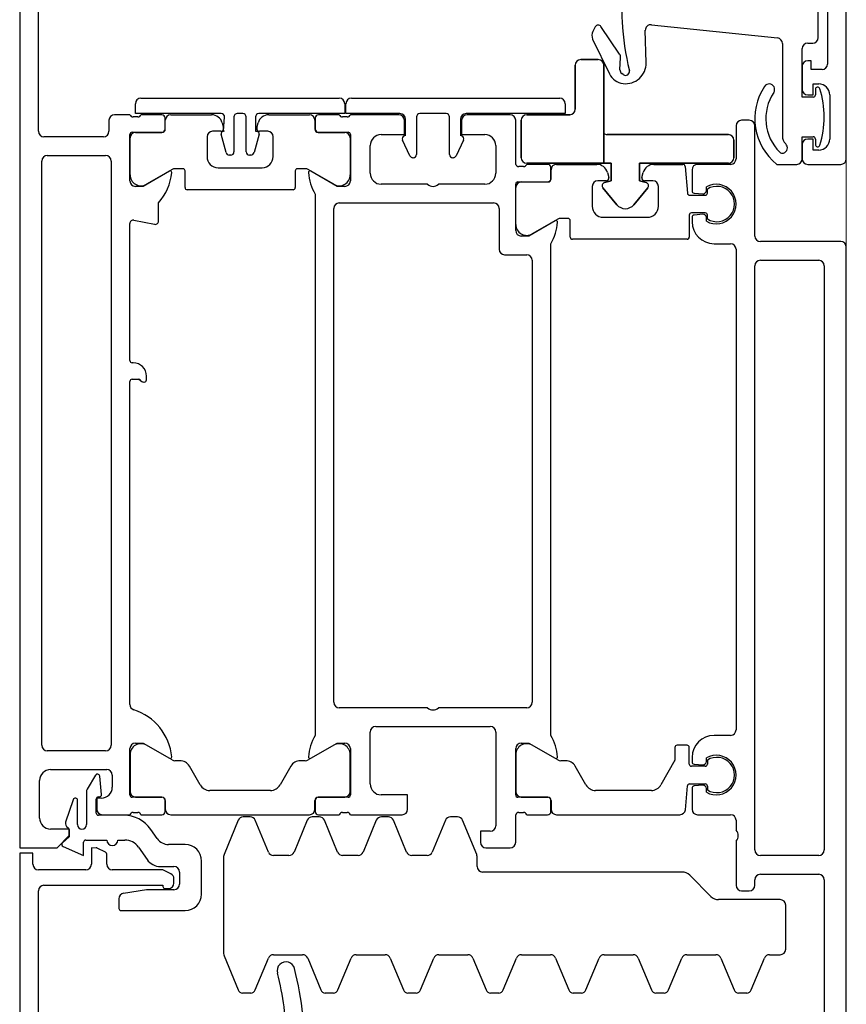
# Model space of a CAD drawing. Header units: millimetres. Extents: x -2286 to 43533, y -13832 to 14981.
# Tile 51 of 77: x 16641 to 16716, y -3531 to -3442. Entities that reach past the tile are written whole.
import ezdxf

# ---------------------------------------------------------------- set-up
doc = ezdxf.new("R2010")
doc.units = ezdxf.units.MM
doc.layers.add('A-DETL-GENF', color=92, linetype='Continuous', lineweight=18)
doc.layers.add('A-DOOR', color=31, linetype='Continuous', lineweight=25)

# ---------------------------------------------------------------- blocks, each defined once
blk = doc.blocks.new('Schueco_FWS_ADS-75-SimplySmart_inw_Family-02 - FWS SI insert unit 90-1646359-4_piętro II PT - projektowany')
at = {"layer": 'A-DETL-GENF'}
blk.add_line((747, -9), (-747, -9), dxfattribs=at)
at = {"layer": 'A-DOOR'}
for p, q in [((595, 64.3), (618.1, 64.3)), ((620, 60), (620, 64.3)), ((624.7, 64.2), (628.1, 64.2)), ((630.8, 58.2), (630.8, 63.5)), ((631.3, 64), (684.3, 64)), ((684.8, 63.5), (684.8, 58.2)), ((686.5, 58.4), (686.5, 63.8)), ((687, 64.3), (699.9, 64.3)), ((629.1, 63.2), (629.1, 58.1)), ((626.363, 61.139), (624.328, 61.836)), ((624.1, 60.75), (626.299, 60.75)), ((622.7, 60), (622.7, 58.1)), ((627.06, 59.95), (624.1, 59.95)), ((628.584, 59.112), (627.319, 59.878)), ((625.15, 59.05), (626.42, 59.05)), ((620.5, 58.1), (621.419, 58.1)), ((624.95, 56.562), (624.95, 58.85)), ((625, 58.5), (625, 56)), ((626.62, 58.85), (626.62, 58.781)), ((626.839, 58.582), (628.5, 58.742)), ((620, 53.12), (620, 57.6)), ((628.6, 57.6), (627.5, 57.6)), ((684.3, 57.7), (631.3, 57.7)), ((688, 57.9), (687, 57.9)), ((688.5, 56), (688.5, 57.4)), ((616.3, 56.8), (616.3, 51)), ((617.374, 57), (616.5, 57)), ((622.7, 57.1), (622.7, 56.461)), ((625.2, 55.717), (625.2, 55.283)), ((626.59, 53.1), (626.59, 55.8)), ((626.6, 55.49), (626.6, 53.09)), ((626.79, 56), (631, 56)), ((630.443, 55.99), (627.1, 55.99)), ((635, 56), (664.3, 56)), ((666, 55.7), (666, 55.8)), ((666.2, 56), (678.636, 56)), ((678.931, 55.643), (678.564, 53.757)), ((682.5, 56), (686.71, 56)), ((683.057, 55.99), (686.4, 55.99)), ((686.9, 55.49), (686.9, 53.09)), ((686.91, 55.8), (686.91, 53.1)), ((688.3, 55.283), (688.3, 55.717)), ((622.06, 55.233), (620.94, 54.448)), ((625, 55), (625, 53.1)), ((629.967, 52.165), (631.309, 54.49)), ((664.45, 54.5), (664.8, 54.5)), ((683.533, 52.165), (682.19, 54.49)), ((688.5, 53.1), (688.5, 55)), ((690, 55.007), (690, 37.007)), ((622.833, 53.518), (623.671, 54.104)), ((618.3, 52.8), (618.3, 52.5)), ((619.63, 52.273), (619.945, 52.893)), ((620.3, 53.219), (620.3, 52)), ((625.3, 52.8), (626.29, 52.8)), ((626.3, 52.79), (625.5, 52.79)), ((678.859, 53.4), (680.5, 53.4)), ((687.2, 52.79), (688, 52.79)), ((687.21, 52.8), (688.2, 52.8)), ((618.8, 52), (619.184, 52)), ((622.3, 51), (622.3, 52.494)), ((625, 52.29), (625, 39.71)), ((629.9, 51.469), (629.9, 51.915)), ((683.6, 51.2), (683.6, 51.915)), ((688.5, 52.29), (688.5, 48.593)), ((619.8, 51.5), (618.7, 51.5)), ((681.9, 51), (683.4, 51)), ((627.7, 49.621), (629.4, 50.602)), ((681.7, 41.2), (681.7, 50.8)), ((617.8, 49.5), (620.8, 49.5)), ((627.2, 43.245), (627.2, 48.755)), ((686.5, 49), (684.7, 49)), ((687, 47.75), (687, 48.5)), ((612.208, 47.462), (609.109, 46.178)), ((621.201, 47.5), (612.399, 47.5)), ((624.491, 46.178), (621.392, 47.462)), ((683.7, 48), (683.7, 44)), ((685.065, 47.279), (686.74, 47.728)), ((687.759, 47.628), (687.315, 47.509)), ((684.843, 46.857), (684.843, 46.989)), ((688.3, 46.557), (685.143, 46.557)), ((608.804, 45.022), (608.804, 45.778)), ((624.8, 45.084), (624.8, 45.716)), ((688.6, 45.757), (688.6, 46.257)), ((684.843, 45.024), (684.843, 45.157)), ((686.74, 44.285), (685.065, 44.734)), ((685.143, 45.457), (688.3, 45.457)), ((609.109, 44.622), (611.991, 43.428)), ((621.609, 43.428), (624.491, 44.622)), ((687, 43.5), (687, 44.25)), ((687.315, 44.491), (687.759, 44.372)), ((612.3, 42.966), (612.3, 40.334)), ((621.3, 41.567), (621.3, 42.966)), ((684.7, 43), (686.5, 43)), ((688.5, 43.407), (688.5, 39.71)), ((629.4, 41.398), (627.7, 42.379)), ((624.491, 39.911), (621.609, 41.105)), ((629.9, 40.085), (629.9, 40.531)), ((683.4, 41), (681.9, 41)), ((683.6, 40.085), (683.6, 40.8)), ((611.991, 39.872), (609.109, 38.678)), ((624.8, 38.818), (624.8, 39.449)), ((631.309, 37.51), (629.967, 39.835)), ((682.19, 37.51), (683.533, 39.835)), ((625, 38.9), (625, 37)), ((626.29, 39.2), (625.3, 39.2)), ((625.5, 39.21), (626.3, 39.21)), ((626.59, 36.2), (626.59, 38.9)), ((626.6, 38.91), (626.6, 36.51)), ((681.3, 39.2), (632.2, 39.2)), ((686.9, 38.91), (686.9, 36.51)), ((686.91, 38.9), (686.91, 36.2)), ((688, 39.21), (687.2, 39.21)), ((688.2, 39.2), (687.21, 39.2)), ((688.5, 37), (688.5, 38.9)), ((608.804, 37.522), (608.804, 38.278)), ((621.609, 37.162), (624.491, 38.356)), ((609.109, 37.122), (611.991, 35.928)), ((621.3, 35.3), (621.3, 36.7)), ((625.2, 36.717), (625.2, 36.283)), ((634.7, 29), (634.7, 37)), ((635.2, 37.5), (680, 37.5)), ((680.5, 37), (680.5, 23)), ((688.3, 36.283), (688.3, 36.717)), ((625, 36), (625, 31.3)), ((631, 36), (626.79, 36)), ((627.1, 36.01), (630.443, 36.01)), ((686.71, 36), (682.5, 36)), ((686.4, 36.01), (683.057, 36.01)), ((688.5, 31.6), (688.5, 36)), ((690, 35.9), (690, 17)), ((612.3, 35.466), (612.3, 32.834)), ((624.491, 33.644), (621.609, 34.838)), ((627.8, 34.2), (632.5, 34.2)), ((683.2, 34.2), (685.7, 34.2)), ((624.8, 32.551), (624.8, 33.182)), ((633, 33.7), (633, 23.3)), ((682.2, 29), (682.2, 33.2)), ((611.991, 32.372), (609.109, 31.178)), ((621.609, 30.895), (624.491, 32.089)), ((608.804, 30.022), (608.804, 30.778)), ((621.3, 29.034), (621.3, 30.433)), ((684.773, 30.598), (686.194, 31.261)), ((686.6, 31), (688.1, 31)), ((609.109, 29.622), (611.991, 28.428)), ((684.6, 30.3), (684.6, 30.326)), ((688.3, 30), (684.9, 30)), ((688.6, 27.3), (688.6, 29.7)), ((612.3, 27.966), (612.3, 25.334)), ((624.491, 27.378), (621.609, 28.572)), ((634.7, 20), (634.7, 28)), ((682.2, 23.8), (682.2, 28)), ((624.8, 26.284), (624.8, 26.916)), ((684.9, 27), (688.3, 27)), ((684.6, 26.674), (684.6, 26.7)), ((686.194, 25.739), (684.773, 26.402)), ((688.1, 26), (686.6, 26)), ((621.392, 24.538), (624.491, 25.822)), ((688.5, 21.5), (688.5, 25.4)), ((611.991, 24.872), (609.109, 23.678)), ((620.3, 24.5), (621.201, 24.5)), ((608.804, 22.522), (608.804, 23.278)), ((619.8, 5.914), (619.8, 24)), ((622, 23.7), (622, 21.5)), ((632.5, 22.8), (624, 22.8)), ((680, 22.5), (676.3, 22.5)), ((685.7, 22.8), (683.2, 22.8)), ((609.109, 22.122), (611.991, 20.928)), ((675.8, 22), (675.8, 20)), ((622.5, 21), (625, 21)), ((625.2, 20.717), (625.2, 20.283)), ((626.59, 18.1), (626.59, 20.8)), ((626.79, 21), (631, 21)), ((630.443, 20.99), (627.1, 20.99)), ((678, 21), (682.21, 21)), ((678.557, 20.99), (681.9, 20.99)), ((682.41, 20.8), (682.41, 18.1)), ((683.8, 20.283), (683.8, 20.717)), ((684, 21), (688, 21)), ((612.3, 20.466), (612.3, 17.834)), ((625, 20), (625, 18.1)), ((626.6, 20.49), (626.6, 18.09)), ((682.4, 20.49), (682.4, 18.09)), ((684, 18.1), (684, 20)), ((629.967, 17.165), (631.309, 19.49)), ((675.3, 19.5), (635.2, 19.5)), ((679.033, 17.165), (677.691, 19.49)), ((611.991, 17.372), (609.109, 16.178)), ((625, 17.29), (625, 6.103)), ((625.3, 17.8), (626.29, 17.8)), ((626.3, 17.79), (625.5, 17.79)), ((632.2, 17.8), (676.8, 17.8)), ((682.7, 17.79), (683.5, 17.79)), ((682.71, 17.8), (683.7, 17.8)), ((684, 17.29), (684, 13.643)), ((629.9, 16.469), (629.9, 16.915)), ((679.1, 16.25), (679.1, 16.915)), ((608.804, 15.022), (608.804, 15.778)), ((627.7, 14.621), (629.4, 15.602)), ((677.2, 5.45), (677.2, 15.85)), ((677.4, 16.05), (678.9, 16.05)), ((609.109, 14.622), (611.991, 13.428)), ((627.2, 8.686), (627.2, 13.755)), ((682, 14.05), (680.2, 14.05)), ((682.5, 12.8), (682.5, 13.55)), ((695.36, 14.019), (692.219, 12.487)), ((696.479, 13.772), (696.061, 13.995)), ((612.3, 12.966), (612.3, 10.334)), ((679.2, 13.05), (679.2, 9.05)), ((683.259, 12.678), (682.815, 12.559)), ((693.995, 11.565), (696.506, 13.259)), ((692.139, 11.235), (692.247, 11.379)), ((692.588, 11.538), (693.689, 11.48)), ((611.991, 9.872), (609.109, 8.678)), ((682.5, 8.55), (682.5, 9.3)), ((682.815, 9.541), (683.259, 9.422)), ((693.213, 9.169), (696.159, 9.241)), ((608.804, 7.522), (608.804, 8.278)), ((680.2, 8.05), (682, 8.05)), ((684, 8.457), (684, 5.828)), ((696.668, 8.688), (695.466, -2.752)), ((609.109, 7.122), (611.991, 5.928)), ((631.3, 5.45), (631.3, 6.35)), ((612.3, 5.466), (612.3, 2.834)), ((625.456, 5.605), (627.617, 5.416)), ((683.817, 5.629), (681.383, 5.416)), ((617.593, 3.293), (619.507, 5.207)), ((625, 4.5), (625, 1.5)), ((627.405, 5), (625.5, 5)), ((627.674, 4.026), (627.605, 4.817)), ((627.8, 5.217), (627.8, 3.8)), ((629.4, 3.8), (629.4, 5.05)), ((629.595, 4.817), (629.526, 4.026)), ((629.6, 5.25), (631.1, 5.25)), ((630.2, 5), (629.795, 5)), ((679.4, 5.25), (677.4, 5.25)), ((679.205, 5), (678.8, 5)), ((679.474, 4.026), (679.405, 4.817)), ((679.6, 3.8), (679.6, 5.05)), ((681.2, 5.217), (681.2, 3.8)), ((681.395, 4.817), (681.326, 4.026)), ((683.5, 5), (681.595, 5)), ((684, 1.5), (684, 4.5)), ((627.041, 3.7), (627.375, 3.7)), ((627.6, 3.6), (627.244, 3.6)), ((629.956, 3.6), (629.6, 3.6)), ((629.825, 3.7), (630.159, 3.7)), ((678.841, 3.7), (679.175, 3.7)), ((679.044, 3.6), (679.4, 3.6)), ((681.4, 3.6), (681.756, 3.6)), ((681.625, 3.7), (681.959, 3.7)), ((632.2, 1.5), (632.2, 3)), ((676.8, 3), (676.8, 1.5)), ((611.991, 2.372), (609.109, 1.178)), ((617.3, -3), (617.3, 2.586)), ((622.6, 1), (618.6, 1)), ((624.5, 1), (623.6, 1)), ((676.3, 1), (632.7, 1)), ((687.5, 1), (684.5, 1)), ((608.804, 0.022), (608.804, 0.778)), ((618.1, 0.5), (618.1, -0.2)), ((688, -0.2), (688, 0.5)), ((609.109, -0.378), (611.991, -1.572)), ((618.6, -0.7), (619.1, -0.7)), ((621.8, -0.7), (674.8, -0.7)), ((677.5, -0.7), (687.5, -0.7)), ((619.6, -1.2), (619.6, -6.5)), ((621.3, -6.5), (621.3, -1.2)), ((675.3, -1.2), (675.3, -6.5)), ((677, -8.5), (677, -1.2)), ((612.3, -2.034), (612.3, -3)), ((612.8, -3.5), (616.8, -3.5)), ((684, -2.7), (684, -4.5)), ((694.968, -3.2), (686.571, -3.2)), ((685.8, -5), (684.5, -5)), ((692.9, -5), (690.8, -5)), ((684, -5.5), (684, -8.5)), ((686.3, -6.2), (685.8, -6.2)), ((690.8, -6.2), (690.3, -6.2)), ((695, -5.5), (695, -5.95)), ((619.1, -7), (599.1, -7)), ((674.8, -7), (621.8, -7)), ((695.5, -6.45), (704, -6.45)), ((690.3, -7.5), (686.3, -7.5)), ((706, -7.3), (693.1, -7.3)), ((590.5, -9), (676.5, -9)), ((684.5, -9), (746, -9))]:
    blk.add_line(p, q, dxfattribs=at)
at = {"layer": 'A-DOOR', "flags": 128}
for points in [[(620.5, 64.8), (621.5, 64.8), (621.5, 66), (592, 66), (592, 46.5)], [(708.5, 66), (622, 66), (622, 62.6), (623.1, 61.5), (623.7, 61.5), (623.7, 63.2)], [(618.6, 63.8), (618.6, 53), (618.5, 53)], [(622.124, 62.064), (621.3, 60.2), (622.5, 60.2)], [(623.65, 61.5), (623, 61.5), (622.457, 62.116)], [(621.597, 58.209), (621.978, 58.957), (622, 59.5), (620.5, 59.5)], [(626.5, 58.6), (626.5, 59), (625.5, 59)], [(618.2, 52), (618.2, 54.5), (617.867, 56.579)], [(631.5, 55.5), (631.5, 54.8), (630.118, 52.407)], [(664.5, 55.8), (664.5, 55.183), (664.309, 54.909), (664.25, 54.7)], [(683.381, 52.407), (682, 54.8), (682, 55.5)], [(688.6, 47.707), (688.6, 55.507), (689.5, 55.507)], [(687, 47.407), (686.989, 47.57), (687, 47.507), (688.3, 47.407)], [(688.3, 44.607), (687, 44.607), (686.989, 44.444), (687, 44.607)], [(689.5, 36.507), (688.6, 36.507), (688.6, 44.307)], [(630.118, 39.593), (631.5, 37.2), (631.5, 36.5)], [(682, 36.5), (682, 37.2), (683.381, 39.593)], [(688.6, 31.5), (688.6, 36.4), (689.5, 36.4)], [(625.5, 30.8), (626.8, 30.8), (626.8, 33.2)], [(686.7, 33.2), (686.7, 31.1), (688, 31.1)], [(688, 25.9), (686.7, 25.9), (686.7, 23.8)], [(689.5, 16.5), (688.6, 16.5), (688.6, 25.5)], [(623.5, 23.3), (623.5, 24.2), (622.5, 24.2)], [(631.5, 20.5), (631.5, 19.8), (630.118, 17.407)], [(678.881, 17.407), (677.5, 19.8), (677.5, 20.5)], [(631.1, 6.55), (629.954, 6.55), (627.7, 7.82)], [(684.5, -5), (686.5, -5), (686.5, -6)], [(690.1, -6), (690.1, -5), (694.5, -5)], [(685.3, -6.5), (685.3, -6), (686.3, -6), (686.3, -5.5)], [(690.3, -5.5), (690.3, -6), (691.3, -6), (691.3, -6.5)], [(692.6, -6.8), (692.6, -5.8), (693.4, -5.8), (693.4, -5.5)]]:
    blk.add_lwpolyline(points, dxfattribs=at)
for points in [[(693, 13), (684.1, 13), (684.1, 20), (684.1, 13)], [(684.6, 20.5), (688, 20.5)], [(688.5, 20), (688.5, 16.1)], [(689, 15.6), (693, 15.6)], [(693.5, 15.1), (693.5, 13.5)], [(681.859, 13.093), (680.337, 11.816)], [(686.8, 13), (684.1, 13), (684.1, 12.35), (682.5, 12.35), (682.342, 12.941), (682.5, 12.35), (684.1, 12.35), (684.1, 13)], [(686.7, 1.7), (686.7, 12.7)], [(680.337, 10.284), (681.859, 9.007)], [(682.342, 9.159), (682.5, 9.75), (684.1, 9.75), (684.1, 1.7), (684.1, 9.75), (682.5, 9.75)], [(684.6, 1.2), (686.2, 1.2)]]:
    blk.add_lwpolyline(points, close=True, dxfattribs=at)
at = {"layer": 'A-DOOR'}
for centre, radius, start, end in [((620.5, 64.3), 0.5, 90, 180), ((618.1, 63.8), 0.5, 0, 90), ((624.7, 63.2), 1, 90, 180), ((628.1, 63.2), 1, 360, 90), ((631.3, 63.5), 0.5, 90, 180), ((684.3, 63.5), 0.5, 0, 90), ((687, 63.8), 0.5, 90, 180), ((622.307, 61.983), 0.2, 41.42367, 156.16126), ((624.199, 61.458), 0.4, 71.09542, 156.18264), ((623.65, 61.7), 0.2, 270, 336.18264), ((624.1, 60.35), 0.4, 90, 270), ((626.299, 60.95), 0.2, 270, 71.09542), ((620.5, 60), 0.5, 180, 270), ((622.5, 60), 0.2, 0, 90), ((627.06, 59.45), 0.5, 58.81503, 90), ((621.8, 59.048), 0.2, 333, 0), ((625.15, 58.85), 0.2, 90, 180), ((625.5, 58.5), 0.5, 90, 180), ((626.42, 58.85), 0.2, 0, 90), ((628.48, 58.941), 0.2, 275.5, 58.81503), ((620.5, 57.6), 0.5, 90, 180), ((621.419, 58.3), 0.2, 270, 333), ((622.7, 57.6), 0.5, 90, 270), ((627.5, 58.6), 1, 180, 270), ((626.82, 58.781), 0.2, 180, 275.5), ((628.6, 58.1), 0.5, 270, 0), ((631.3, 58.2), 0.5, 180, 270), ((684.3, 58.2), 0.5, 270, 0), ((687, 58.4), 0.5, 180, 270), ((688, 57.4), 0.5, 0, 90), ((616.5, 56.8), 0.2, 90, 180), ((617.374, 56.5), 0.5, 9.09028, 90), ((621.2, 56.461), 1.5, 305, 0), ((621.95, 56.562), 3, 305, 0), ((624.9, 55.717), 0.3, 0, 70.52878), ((626.79, 55.8), 0.2, 90, 180), ((627.1, 55.49), 0.5, 90, 180), ((629.762, 57.177), 5, 275.62258, 342.25158), ((630.443, 54.99), 1, 330, 90), ((631, 55.5), 0.5, 0, 90), ((635, 55.5), 0.5, 90, 162.25158), ((664.3, 55.8), 0.2, 0, 90), ((664.8, 55.7), 1.2, 270, 0), ((666.2, 55.8), 0.2, 90, 180), ((678.636, 55.7), 0.3, 349, 90), ((682.5, 55.5), 0.5, 90, 180), ((683.057, 54.99), 1, 90, 210), ((686.4, 55.49), 0.5, 0, 90), ((686.71, 55.8), 0.2, 0, 90), ((688.6, 55.717), 0.3, 109.47122, 180), ((689.5, 55.007), 0.5, 0, 90), ((624.9, 55.283), 0.3, 289.47122, 0), ((664.45, 54.767), 0.2, 135, 180), ((664.45, 54.7), 0.2, 180, 270), ((664.3, 55.183), 0.2, 315, 0), ((688.6, 55.283), 0.3, 180, 250.52878), ((621.8, 53.219), 1.5, 125, 180), ((678.859, 53.7), 0.3, 169, 270), ((618.5, 52.8), 0.2, 90, 180), ((619.5, 53.12), 0.5, 333, 0), ((623.55, 52.494), 1.25, 125, 180), ((625.3, 53.1), 0.3, 180, 270), ((625.5, 52.29), 0.5, 90, 180), ((626.29, 53.1), 0.3, 270, 0), ((626.3, 53.09), 0.3, 270, 0), ((683.782, 57.172), 5, 228.97478, 263.85932), ((687.2, 53.09), 0.3, 180, 270), ((687.21, 53.1), 0.3, 180, 270), ((688, 52.29), 0.5, 0, 90), ((688.2, 53.1), 0.3, 270, 0), ((618.7, 52), 0.5, 180, 270), ((618.8, 52.5), 0.5, 180, 270), ((619.184, 52.5), 0.5, 270, 333), ((619.8, 52), 0.5, 270, 0), ((630.4, 51.915), 0.5, 150, 180), ((630.238, 52.338), 0.138, 150, 275.62258), ((683.262, 52.338), 0.138, 263.85932, 30), ((683.1, 51.915), 0.5, 0, 30), ((617.8, 51), 1.5, 180, 270), ((620.8, 51), 1.5, 270, 0), ((628.9, 51.469), 1, 300, 0), ((681.9, 50.8), 0.2, 90, 180), ((683.4, 51.2), 0.2, 270, 0), ((628.2, 48.755), 1, 120, 180), ((684.7, 48), 1, 90, 180), ((686.5, 48.5), 0.5, 0, 90), ((687.5, 48.593), 1, 285, 0), ((612.399, 47), 0.5, 90, 112.5), ((621.201, 47), 0.5, 67.5, 90), ((686.792, 47.535), 0.2, 10, 105), ((687.25, 47.75), 0.25, 180, 285), ((688.3, 47.707), 0.3, 270, 0), ((685.143, 46.989), 0.3, 105, 180), ((685.143, 46.857), 0.3, 180, 270), ((688.3, 46.257), 0.3, 0, 90), ((609.3, 45.716), 0.5, 112.5, 172.85476), ((624.3, 45.716), 0.5, 0, 67.5), ((688.3, 45.757), 0.3, 270, 0), ((609.3, 45.084), 0.5, 187.14524, 247.5), ((624.3, 45.084), 0.5, 292.5, 0), ((685.143, 45.157), 0.3, 90, 180), ((685.143, 45.024), 0.3, 180, 255), ((684.7, 44), 1, 180, 270), ((686.792, 44.478), 0.2, 255, 350), ((687.25, 44.25), 0.25, 75, 180), ((687.5, 43.407), 1, 0, 75), ((688.3, 44.307), 0.3, 0, 90), ((611.8, 42.966), 0.5, 0, 67.5), ((621.8, 42.966), 0.5, 112.5, 180), ((628.2, 43.245), 1, 180, 240), ((686.5, 43.5), 0.5, 270, 0), ((603.677, 70.085), 28.34, 271.52226, 284.21438), ((610.847, 41.842), 0.8, 283.47035, 105.30097), ((621.8, 41.567), 0.5, 180, 247.5), ((628.9, 40.531), 1, 0, 60), ((681.9, 41.2), 0.2, 180, 270), ((603.674, 70.089), 29.943, 267.88171, 284.22771), ((611.8, 40.334), 0.5, 292.5, 0), ((683.4, 40.8), 0.2, 0, 90), ((624.3, 39.449), 0.5, 0, 67.5), ((625.5, 39.71), 0.5, 180, 270), ((630.4, 40.085), 0.5, 180, 210), ((630.238, 39.662), 0.138, 84.67141, 210), ((629.787, 34.821), 5, 61.13954, 84.67141), ((683.713, 34.821), 5, 95.32859, 118.86046), ((683.262, 39.662), 0.138, 330, 95.32859), ((683.1, 40.085), 0.5, 330, 0), ((688, 39.71), 0.5, 270, 0), ((609.3, 38.216), 0.5, 112.5, 172.85476), ((624.3, 38.818), 0.5, 292.5, 0), ((625.3, 38.9), 0.3, 90, 180), ((626.29, 38.9), 0.3, 0, 90), ((626.3, 38.91), 0.3, 0, 90), ((687.2, 38.91), 0.3, 90, 180), ((687.21, 38.9), 0.3, 90, 180), ((688.2, 38.9), 0.3, 0, 90), ((609.3, 37.584), 0.5, 187.14524, 247.5), ((621.8, 36.7), 0.5, 112.5, 180), ((624.9, 36.717), 0.3, 0, 70.52878), ((630.443, 37.01), 1, 270, 30), ((635.2, 37), 0.5, 90, 180), ((680, 37), 0.5, 0, 90), ((683.057, 37.01), 1, 150, 270), ((688.6, 36.717), 0.3, 109.47122, 180), ((689.5, 37.007), 0.5, 270, 0), ((611.8, 35.466), 0.5, 360, 67.5), ((624.9, 36.283), 0.3, 289.47122, 0), ((626.79, 36.2), 0.2, 180, 270), ((627.1, 36.51), 0.5, 180, 270), ((631, 36.5), 0.5, 270, 0), ((682.5, 36.5), 0.5, 180, 270), ((686.4, 36.51), 0.5, 270, 0), ((686.71, 36.2), 0.2, 270, 0), ((688.6, 36.283), 0.3, 180, 250.52878), ((689.5, 35.9), 0.5, 0, 90), ((621.8, 35.3), 0.5, 180, 247.5), ((627.8, 33.2), 1, 90, 180), ((632.5, 33.7), 0.5, 360, 90), ((683.2, 33.2), 1, 90, 180), ((685.7, 33.2), 1, 0, 90), ((624.3, 33.182), 0.5, 0, 67.5), ((611.8, 32.834), 0.5, 292.5, 0), ((624.3, 32.551), 0.5, 292.5, 0), ((625.5, 31.3), 0.5, 180, 270), ((686.321, 30.989), 0.3, 21.71176, 115), ((688, 31.6), 0.5, 270, 0), ((688.1, 31.5), 0.5, 270, 0), ((609.3, 30.716), 0.5, 112.5, 172.85476), ((621.8, 30.433), 0.5, 112.5, 180), ((684.9, 30.326), 0.3, 115, 180), ((609.3, 30.084), 0.5, 187.14524, 247.5), ((684.9, 30.3), 0.3, 180, 270), ((688.3, 29.7), 0.3, 0, 90), ((621.8, 29.034), 0.5, 180, 247.5), ((635.225, 28.5), 0.725, 136.39718, 223.60282), ((682.725, 28.5), 0.725, 136.39718, 223.60282), ((611.8, 27.966), 0.5, 0, 67.5), ((624.3, 26.916), 0.5, 0, 67.5), ((684.9, 26.7), 0.3, 90, 180), ((688.3, 27.3), 0.3, 270, 0), ((624.3, 26.284), 0.5, 292.5, 0), ((684.9, 26.674), 0.3, 180, 245), ((688.1, 25.5), 0.5, 0, 90), ((611.8, 25.334), 0.5, 292.5, 0), ((686.321, 26.011), 0.3, 245, 338.28824), ((688, 25.4), 0.5, 0, 90), ((620.3, 24), 0.5, 90, 180), ((621.201, 25), 0.5, 270, 292.5), ((622.5, 23.7), 0.5, 90, 180), ((609.3, 23.216), 0.5, 112.5, 172.85476), ((624, 23.3), 0.5, 180, 270), ((632.5, 23.3), 0.5, 270, 0), ((683.2, 23.8), 1, 180, 270), ((685.7, 23.8), 1, 270, 0), ((609.3, 22.584), 0.5, 187.14524, 247.5), ((676.3, 22), 0.5, 90, 180), ((680, 23), 0.5, 270, 0), ((622.5, 21.5), 0.5, 180, 270), ((688, 21.5), 0.5, 270, 360), ((611.8, 20.466), 0.5, 0, 67.5), ((624.9, 20.717), 0.3, 0, 70.52878), ((626.79, 20.8), 0.2, 90, 180), ((627.1, 20.49), 0.5, 90, 180), ((630.443, 19.99), 1, 330, 90), ((631, 20.5), 0.5, 360, 90), ((678, 20.5), 0.5, 90, 180), ((678.557, 19.99), 1, 90, 210), ((681.9, 20.49), 0.5, 0, 90), ((682.21, 20.8), 0.2, 0, 90), ((684.1, 20.717), 0.3, 109.47122, 180), ((624.9, 20.283), 0.3, 289.47122, 0), ((635.2, 20), 0.5, 180, 270), ((675.3, 20), 0.5, 270, 0), ((684.1, 20.283), 0.3, 180, 250.52878), ((684.6, 20), 0.5, 90, 180), ((684.6, 20), 0.5, 90, 180), ((688, 20), 0.5, 0, 90), ((688, 20), 0.5, 0, 90), ((625.3, 18.1), 0.3, 180, 270), ((626.29, 18.1), 0.3, 270, 0), ((626.3, 18.09), 0.3, 270, 0), ((682.7, 18.09), 0.3, 180, 270), ((682.71, 18.1), 0.3, 180, 270), ((683.7, 18.1), 0.3, 270, 0), ((611.8, 17.834), 0.5, 292.5, 0), ((625.5, 17.29), 0.5, 90, 180), ((630.4, 16.915), 0.5, 150, 180), ((630.238, 17.338), 0.138, 150, 275.32859), ((629.787, 22.179), 5, 275.32859, 298.86046), ((679.213, 22.179), 5, 241.13954, 264.67141), ((678.762, 17.338), 0.138, 264.67141, 30), ((678.6, 16.915), 0.5, 0, 30), ((683.5, 17.29), 0.5, 0, 90), ((689.5, 17), 0.5, 270, 0), ((609.3, 15.716), 0.5, 112.5, 172.85476), ((628.9, 16.469), 1, 300, 0), ((678.9, 16.25), 0.2, 270, 0), ((689, 16.1), 0.5, 180, 270), ((689, 16.1), 0.5, 180, 270), ((677.4, 15.85), 0.2, 90, 180), ((693, 15.1), 0.5, 0, 90), ((693, 15.1), 0.5, 0, 90), ((609.3, 15.084), 0.5, 187.14524, 247.5), ((628.2, 13.755), 1, 120, 180), ((611.8, 12.966), 0.5, 0, 67.5), ((680.2, 13.05), 1, 90, 180), ((682, 13.55), 0.5, 0, 90), ((683, 13.643), 1, 285, 0), ((693, 13.5), 0.5, 270, 0), ((693, 13.5), 0.5, 270, 0), ((695.685, 13.288), 0.8, 62, 114), ((696.338, 13.508), 0.3, 304, 62), ((682.052, 12.863), 0.3, 15, 130), ((682.052, 12.863), 0.3, 15, 130), ((682.75, 12.8), 0.25, 180, 285), ((687.2, 12.7), 0.5, 143.1301, 180), ((687.2, 12.7), 0.5, 143.1301, 180), ((680.98, 11.05), 1, 130, 230), ((680.98, 11.05), 1, 130, 230), ((692.92, 11.049), 1.6, 116, 172.93336), ((693.168, 11.018), 1.85, 172.93336, 271.39185), ((692.418, 11.024), 0.35, 143, 283.53096), ((692.567, 11.138), 0.4, 87, 143), ((698.349, -13.622), 25, 93.21628, 103.53096), ((693.715, 11.98), 0.5, 267, 304), ((698.069, -8.63), 20, 84.60477, 93.21628), ((611.8, 10.334), 0.5, 292.5, 360), ((680.2, 9.05), 1, 180, 270), ((682.052, 9.237), 0.3, 230, 345), ((682.052, 9.237), 0.3, 230, 345), ((682.75, 9.3), 0.25, 75, 180), ((683, 8.457), 1, 0, 75), ((696.171, 8.741), 0.5, 354, 91.39185), ((609.3, 8.216), 0.5, 112.5, 172.85476), ((628.2, 8.686), 1, 180, 240), ((682, 8.55), 0.5, 270, 0), ((609.3, 7.584), 0.5, 187.14524, 247.5), ((629.954, 6.75), 0.2, 240, 270), ((631.1, 6.35), 0.2, 0, 90), ((611.8, 5.466), 0.5, 0, 67.5), ((618.8, 5.914), 1, 315, 360), ((625.5, 6.103), 0.5, 180, 265), ((627.6, 5.217), 0.2, 0, 85), ((631.1, 5.45), 0.2, 270, 0), ((677.4, 5.45), 0.2, 180, 270), ((681.4, 5.217), 0.2, 95, 180), ((683.8, 5.828), 0.2, 275, 0), ((625.5, 4.5), 0.5, 90, 180), ((627.405, 4.8), 0.2, 5, 90), ((629.6, 5.05), 0.2, 90, 180), ((629.795, 4.8), 0.2, 90, 175), ((630.2, 3), 2, 0, 90), ((678.8, 3), 2, 90, 180), ((679.205, 4.8), 0.2, 5, 90), ((679.4, 5.05), 0.2, 360, 90), ((681.595, 4.8), 0.2, 90, 175), ((683.5, 4.5), 0.5, 0, 90), ((628.6, 2.8), 1.8, 150, 30), ((628.6, 2.75), 1.6, 147.91005, 32.08995), ((627.375, 4), 0.3, 270, 5), ((627.6, 3.8), 0.2, 270, 360), ((629.6, 3.8), 0.2, 180, 270), ((629.825, 4), 0.3, 175, 270), ((680.4, 2.8), 1.8, 150, 30), ((680.4, 2.75), 1.6, 147.91535, 32.08465), ((679.175, 4), 0.3, 270, 5), ((679.4, 3.8), 0.2, 270, 0), ((681.4, 3.8), 0.2, 180, 270), ((681.625, 4), 0.3, 175, 270), ((611.8, 2.834), 0.5, 292.5, 360), ((618.3, 2.586), 1, 135, 180), ((609.3, 0.716), 0.5, 112.5, 172.85476), ((618.6, 0.5), 0.5, 90, 180), ((623.1, 1.525), 0.725, 226.39718, 313.60282), ((624.5, 1.5), 0.5, 270, 0), ((632.7, 1.5), 0.5, 180, 270), ((676.3, 1.5), 0.5, 270, 360), ((684.5, 1.5), 0.5, 180, 270), ((684.6, 1.7), 0.5, 180, 270), ((684.6, 1.7), 0.5, 180, 270), ((686.2, 1.7), 0.5, 270, 0), ((686.2, 1.7), 0.5, 270, 0), ((687.5, 0.5), 0.5, 0, 90), ((609.3, 0.084), 0.5, 187.14524, 247.5), ((618.6, -0.2), 0.5, 180, 270), ((619.1, -1.2), 0.5, 0, 90), ((621.8, -1.2), 0.5, 90, 180), ((674.8, -1.2), 0.5, 0, 90), ((677.5, -1.2), 0.5, 90, 180), ((688.147, -5.999), 5.299, 56.43999, 141.49462), ((687.5, -0.2), 0.5, 270, 360), ((611.8, -2.034), 0.5, 0, 67.5), ((688.147, -5.999), 4.299, 56.43999, 134.9859), ((690.8, -2), 0.5, 236.43999, 56.43999), ((612.8, -3), 0.5, 180, 270), ((616.8, -3), 0.5, 270, 360), ((685.348, -3.199), 0.341, 134.9859, 198.03579), ((685.5, -3.15), 0.5, 198.03579, 315.573), ((686.571, -4.2), 1, 90, 135.573), ((694.968, -2.7), 0.5, 270, 354), ((684.5, -4.5), 0.5, 180, 270), ((684.5, -5.5), 0.5, 90, 180), ((685.8, -5.5), 0.5, 0, 90), ((690.8, -5.5), 0.5, 90, 180), ((692.9, -5.5), 0.5, 0, 90), ((694.5, -5.5), 0.5, 360, 90), ((685.8, -6.4), 0.2, 90, 251.81945), ((686.3, -6), 0.2, 270, 0), ((690.3, -6), 0.2, 180, 270), ((690.8, -6.4), 0.2, 288.18055, 90), ((695.5, -5.95), 0.5, 180, 270), ((619.1, -6.5), 0.5, 270, 0), ((621.8, -6.5), 0.5, 180, 270), ((674.8, -6.5), 0.5, 270, 0), ((686.3, -6.5), 1, 180, 270), ((688.3, 1.213), 8.213, 251.81945, 288.18055), ((690.3, -6.5), 1, 270, 0), ((693.1, -6.8), 0.5, 180, 270), ((676.5, -8.5), 0.5, 270, 0), ((684.5, -8.5), 0.5, 180, 270)]:
    blk.add_arc(centre, radius, start, end, dxfattribs=at)

msp = doc.modelspace()

# ---------------------------------------------------------------- block references
at = {"layer": 'A-DOOR', "rotation": 89.99999999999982}
msp.add_blockref('Schueco_FWS_ADS-75-SimplySmart_inw_Family-02 - FWS SI insert unit 90-1646359-4_piętro II PT - projektowany', (16707.256, -4138.758), dxfattribs=at)

doc.saveas('drawing.dxf')
